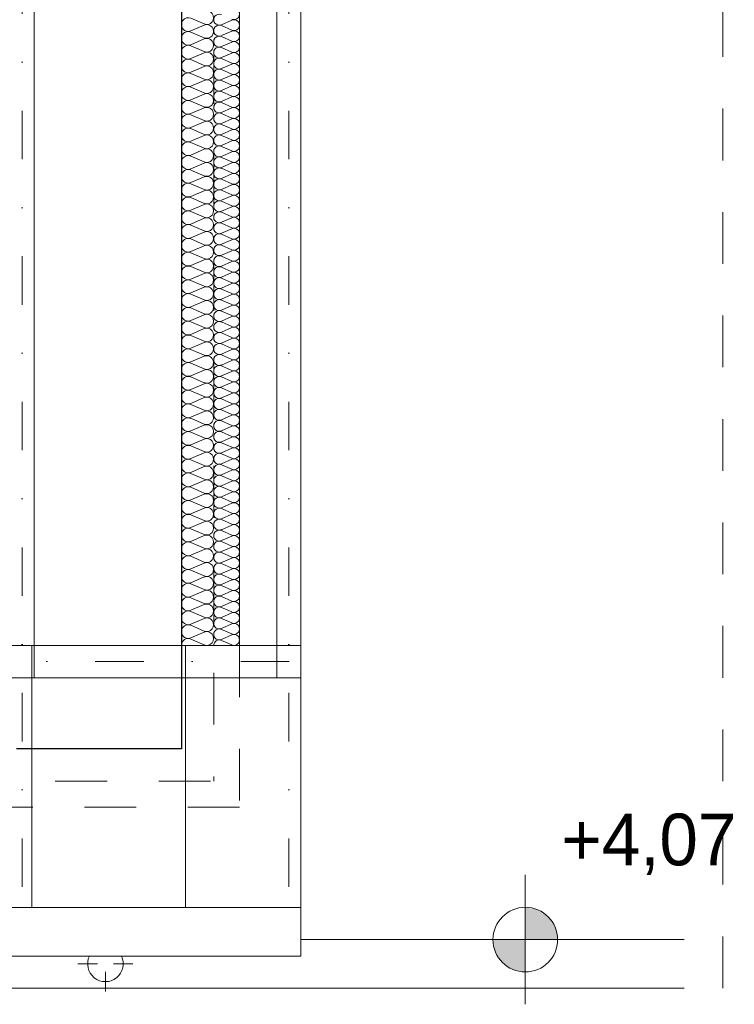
# Model space of a CAD drawing. Extents: x -438200 to -357500, y 15000 to 163871.
# Tile 121 of 148: x -415195 to -412984, y 107256 to 110301. Entities that reach past the tile are written whole.
import ezdxf

# ---------------------------------------------------------------- set-up
doc = ezdxf.new("R2010")
doc.units = 0
doc.header["$MEASUREMENT"] = 0
for name, pattern in [('Dot & Dashed', [450, 150, -150, 0, -150]), ('Hidden Line', [50, 25, -25]), ('Przerywana', [320, 160, -160])]:
    doc.linetypes.add(name, pattern=pattern)
for name, color, linetype in [('#podkład', 252, 'Continuous'), ('Arch ocieplenie', 252, 'Continuous'), ('INWENT RZĘDNE', 252, 'Continuous')]:
    doc.layers.add(name, color=color, linetype=linetype)
for name, color, linetype, lineweight in [('Arch dachowki_Nr_Pióra__81', 252, 'Continuous', 9), ('Arch ocieplenie_Nr_Pióra__44', 252, 'Continuous', 13), ('Arch wykończenie_Nr_Pióra__3', 252, 'Continuous', 18), ('INWENT DACH_Nr_Pióra__21', 252, 'Continuous', 9), ('INWENT KONST. DREWNIANA_Nr_Pióra__2', 252, 'Continuous', 13), ('INWENT KONST. DREWNIANA_Nr_Pióra__21', 252, 'Continuous', 9), ('INWENT OPISY_Nr_Pióra__21', 252, 'Continuous', 9), ('INWENT RURY SPUSTOWE_Nr_Pióra__21', 252, 'Continuous', 9), ('INWENT RZĘDNE_Nr_Pióra__21', 252, 'Continuous', 9), ('INWENT.ŚCIANY_Nr_Pióra__1', 252, 'Continuous', 25), ('INWENT.ŚCIANY_Nr_Pióra__2', 252, 'Continuous', 13)]:
    doc.layers.add(name, color=color, linetype=linetype, lineweight=lineweight)
doc.styles.add('GENERATED_STYLE_2', font='txt')

# ---------------------------------------------------------------- blocks, each defined once
blk = doc.blocks.new('Izolacja cieplna 14_213', base_point=(-414594.9, 93232.6))
at = {"layer": 'Arch ocieplenie_Nr_Pióra__44', "linetype": 'Continuous'}
for p, q in [((-414571.1, 95152.3), (-414538.8, 95166.4)), ((-414538.8, 95135.3), (-414571.1, 95149.5)), ((-414571.1, 95118.4), (-414538.8, 95132.5)), ((-414538.8, 95101.4), (-414571.1, 95115.5)), ((-414571.1, 95084.4), (-414538.8, 95098.5)), ((-414538.8, 95067.4), (-414571.1, 95081.5)), ((-414571.1, 95050.4), (-414538.8, 95064.6)), ((-414538.8, 95033.5), (-414571.1, 95047.6)), ((-414571.1, 95016.5), (-414538.8, 95030.6)), ((-414538.8, 94999.5), (-414571.1, 95013.6)), ((-414571.1, 94982.5), (-414538.8, 94996.7)), ((-414538.8, 94965.6), (-414571.1, 94979.7)), ((-414571.1, 94948.6), (-414538.8, 94962.7)), ((-414538.8, 94931.6), (-414571.1, 94945.7)), ((-414571.1, 94914.6), (-414538.8, 94928.8)), ((-414538.8, 94897.7), (-414571.1, 94911.8)), ((-414571.1, 94880.7), (-414538.8, 94894.8)), ((-414538.8, 94863.7), (-414571.1, 94877.8)), ((-414571.1, 94846.7), (-414538.8, 94860.9)), ((-414538.8, 94829.8), (-414571.1, 94843.9)), ((-414571.1, 94812.8), (-414538.8, 94826.9)), ((-414538.8, 94795.8), (-414571.1, 94809.9)), ((-414571.1, 94778.8), (-414538.8, 94793)), ((-414538.8, 94761.9), (-414571.1, 94776)), ((-414571.1, 94744.9), (-414538.8, 94759)), ((-414538.8, 94727.9), (-414571.1, 94742)), ((-414571.1, 94710.9), (-414538.8, 94725.1)), ((-414538.8, 94694), (-414571.1, 94708.1)), ((-414571.1, 94677), (-414538.8, 94691.1)), ((-414538.8, 94660), (-414571.1, 94674.1)), ((-414571.1, 94643), (-414538.8, 94657.2)), ((-414538.8, 94626.1), (-414571.1, 94640.2)), ((-414571.1, 94609.1), (-414538.8, 94623.2)), ((-414538.8, 94592.1), (-414571.1, 94606.2)), ((-414571.1, 94575.1), (-414538.8, 94589.2)), ((-414538.8, 94558.1), (-414571.1, 94572.3)), ((-414571.1, 94541.2), (-414538.8, 94555.3)), ((-414538.8, 94524.2), (-414571.1, 94538.3)), ((-414571.1, 94507.2), (-414538.8, 94521.3)), ((-414538.8, 94490.2), (-414571.1, 94504.4)), ((-414571.1, 94473.3), (-414538.8, 94487.4)), ((-414538.8, 94456.3), (-414571.1, 94470.4)), ((-414571.1, 94439.3), (-414538.8, 94453.4)), ((-414538.8, 94422.3), (-414571.1, 94436.5)), ((-414571.1, 94405.4), (-414538.8, 94419.5)), ((-414538.8, 94388.4), (-414571.1, 94402.5)), ((-414571.1, 94371.4), (-414538.8, 94385.5)), ((-414538.8, 94354.4), (-414571.1, 94368.6)), ((-414571.1, 94337.5), (-414538.8, 94351.6)), ((-414538.8, 94320.5), (-414571.1, 94334.6)), ((-414571.1, 94303.5), (-414538.8, 94317.6)), ((-414538.8, 94286.5), (-414571.1, 94300.7)), ((-414571.1, 94269.6), (-414538.8, 94283.7)), ((-414538.8, 94252.6), (-414571.1, 94266.7)), ((-414571.1, 94235.6), (-414538.8, 94249.7)), ((-414538.8, 94218.6), (-414571.1, 94232.8)), ((-414571.1, 94201.7), (-414538.8, 94215.8)), ((-414538.8, 94184.7), (-414571.1, 94198.8)), ((-414571.1, 94167.7), (-414538.8, 94181.8)), ((-414538.8, 94150.7), (-414571.1, 94164.9)), ((-414571.1, 94133.8), (-414538.8, 94147.9)), ((-414538.8, 94116.8), (-414571.1, 94130.9)), ((-414571.1, 94099.8), (-414538.8, 94113.9)), ((-414538.8, 94082.8), (-414571.1, 94097)), ((-414571.1, 94065.9), (-414538.8, 94080)), ((-414538.8, 94048.9), (-414571.1, 94063)), ((-414571.1, 94031.9), (-414538.8, 94046)), ((-414538.8, 94014.9), (-414571.1, 94029)), ((-414571.1, 93997.9), (-414538.8, 94012.1)), ((-414538.8, 93981), (-414571.1, 93995.1)), ((-414571.1, 93964), (-414538.8, 93978.1)), ((-414538.8, 93947), (-414571.1, 93961.1)), ((-414571.1, 93930), (-414538.8, 93944.2)), ((-414538.8, 93913.1), (-414571.1, 93927.2)), ((-414571.1, 93896.1), (-414538.8, 93910.2)), ((-414538.8, 93879.1), (-414571.1, 93893.2)), ((-414571.1, 93862.1), (-414538.8, 93876.3)), ((-414538.8, 93845.2), (-414571.1, 93859.3)), ((-414571.1, 93828.2), (-414538.8, 93842.3)), ((-414538.8, 93811.2), (-414571.1, 93825.3)), ((-414571.1, 93794.2), (-414538.8, 93808.4)), ((-414538.8, 93777.3), (-414571.1, 93791.4)), ((-414571.1, 93760.3), (-414538.8, 93774.4)), ((-414538.8, 93743.3), (-414571.1, 93757.4)), ((-414571.1, 93726.3), (-414538.8, 93740.5)), ((-414538.8, 93709.4), (-414571.1, 93723.5)), ((-414571.1, 93692.4), (-414538.8, 93706.5)), ((-414538.8, 93675.4), (-414571.1, 93689.5)), ((-414571.1, 93658.4), (-414538.8, 93672.6)), ((-414538.8, 93641.5), (-414571.1, 93655.6)), ((-414571.1, 93624.5), (-414538.8, 93638.6)), ((-414538.8, 93607.5), (-414571.1, 93621.6)), ((-414571.1, 93590.5), (-414538.8, 93604.7)), ((-414538.8, 93573.6), (-414571.1, 93587.7)), ((-414571.1, 93556.6), (-414538.8, 93570.7)), ((-414538.8, 93539.6), (-414571.1, 93553.7)), ((-414571.1, 93522.6), (-414538.8, 93536.7)), ((-414538.8, 93505.6), (-414571.1, 93519.8)), ((-414571.1, 93488.7), (-414538.8, 93502.8)), ((-414538.8, 93471.7), (-414571.1, 93485.8)), ((-414571.1, 93454.7), (-414538.8, 93468.8)), ((-414538.8, 93437.7), (-414571.1, 93451.9)), ((-414571.1, 93420.8), (-414538.8, 93434.9)), ((-414538.8, 93403.8), (-414571.1, 93417.9)), ((-414571.1, 93386.8), (-414538.8, 93400.9)), ((-414538.8, 93369.8), (-414571.1, 93384)), ((-414571.1, 93352.9), (-414538.8, 93367)), ((-414538.8, 93335.9), (-414571.1, 93350)), ((-414571.1, 93318.9), (-414538.8, 93333)), ((-414538.8, 93301.9), (-414571.1, 93316.1)), ((-414571.1, 93285), (-414538.8, 93299.1)), ((-414538.8, 93268), (-414571.1, 93282.1)), ((-414571.1, 93251), (-414538.8, 93265.1)), ((-414538.8, 93234), (-414571.1, 93248.2))]:
    blk.add_line(p, q, dxfattribs=at)
for centre, start_param, end_param in [((-414532, 95184.8), 1.158003, 5.125183), ((-414577.9, 95167.9), 4.299595, 8.266774), ((-414532, 95150.9), 1.158003, 5.125183), ((-414577.9, 95133.9), 4.299595, 8.266774), ((-414532, 95116.9), 1.158003, 5.125183), ((-414577.9, 95099.9), 4.299595, 8.266774), ((-414577.9, 95066), 4.299595, 8.266774), ((-414532, 95083), 1.158003, 5.125183), ((-414577.9, 95032), 4.299595, 8.266774), ((-414532, 95049), 1.158003, 5.125183), ((-414577.9, 94998.1), 4.299595, 8.266774), ((-414532, 95015.1), 1.158003, 5.125183), ((-414577.9, 94964.1), 4.299595, 8.266774), ((-414532, 94981.1), 1.158003, 5.125183), ((-414532, 94947.2), 1.158003, 5.125183), ((-414577.9, 94930.2), 4.299595, 8.266774), ((-414532, 94913.2), 1.158003, 5.125183), ((-414577.9, 94896.2), 4.299595, 8.266774), ((-414532, 94879.3), 1.158003, 5.125183), ((-414577.9, 94862.3), 4.299595, 8.266774), ((-414532, 94845.3), 1.158003, 5.125183), ((-414577.9, 94828.3), 4.299595, 8.266774), ((-414532, 94811.4), 1.158003, 5.125183), ((-414577.9, 94794.4), 4.299595, 8.266774), ((-414577.9, 94760.4), 4.299595, 8.266774), ((-414532, 94777.4), 1.158003, 5.125183), ((-414577.9, 94726.5), 4.299595, 8.266774), ((-414532, 94743.5), 1.158003, 5.125183), ((-414577.9, 94692.5), 4.299595, 8.266774), ((-414532, 94709.5), 1.158003, 5.125183), ((-414577.9, 94658.6), 4.299595, 8.266774), ((-414532, 94675.6), 1.158003, 5.125183), ((-414532, 94641.6), 1.158003, 5.125183), ((-414577.9, 94624.6), 4.299595, 8.266774), ((-414532, 94607.7), 1.158003, 5.125183), ((-414577.9, 94590.7), 4.299595, 8.266774), ((-414532, 94573.7), 1.158003, 5.125183), ((-414577.9, 94556.7), 4.299595, 8.266774), ((-414532, 94539.7), 1.158003, 5.125183), ((-414577.9, 94522.8), 4.299595, 8.266774), ((-414532, 94505.8), 1.158003, 5.125183), ((-414577.9, 94488.8), 4.299595, 8.266774), ((-414577.9, 94454.9), 4.299595, 8.266774), ((-414532, 94471.8), 1.158003, 5.125183), ((-414577.9, 94420.9), 4.299595, 8.266774), ((-414532, 94437.9), 1.158003, 5.125183), ((-414577.9, 94387), 4.299595, 8.266774), ((-414532, 94403.9), 1.158003, 5.125183), ((-414532, 94370), 1.158003, 5.125183), ((-414577.9, 94353), 4.299595, 8.266774), ((-414532, 94336), 1.158003, 5.125183), ((-414577.9, 94319.1), 4.299595, 8.266774), ((-414532, 94302.1), 1.158003, 5.125183), ((-414577.9, 94285.1), 4.299595, 8.266774), ((-414532, 94268.1), 1.158003, 5.125183), ((-414577.9, 94251.2), 4.299595, 8.266774), ((-414532, 94234.2), 1.158003, 5.125183), ((-414577.9, 94217.2), 4.299595, 8.266774), ((-414577.9, 94183.3), 4.299595, 8.266774), ((-414532, 94200.2), 1.158003, 5.125183), ((-414577.9, 94149.3), 4.299595, 8.266774), ((-414532, 94166.3), 1.158003, 5.125183), ((-414577.9, 94115.4), 4.299595, 8.266774), ((-414532, 94132.3), 1.158003, 5.125183), ((-414577.9, 94081.4), 4.299595, 8.266774), ((-414532, 94098.4), 1.158003, 5.125183), ((-414532, 94064.4), 1.158003, 5.125183), ((-414577.9, 94047.4), 4.299595, 8.266774), ((-414532, 94030.5), 1.158003, 5.125183), ((-414577.9, 94013.5), 4.299595, 8.266774), ((-414532, 93996.5), 1.158003, 5.125183), ((-414577.9, 93979.5), 4.299595, 8.266774), ((-414532, 93962.6), 1.158003, 5.125183), ((-414577.9, 93945.6), 4.299595, 8.266774), ((-414532, 93928.6), 1.158003, 5.125183), ((-414577.9, 93911.6), 4.299595, 8.266774), ((-414577.9, 93877.7), 4.299595, 8.266774), ((-414532, 93894.7), 1.158003, 5.125183), ((-414577.9, 93843.7), 4.299595, 8.266774), ((-414532, 93860.7), 1.158003, 5.125183), ((-414577.9, 93809.8), 4.299595, 8.266774), ((-414532, 93826.8), 1.158003, 5.125183), ((-414577.9, 93775.8), 4.299595, 8.266774), ((-414532, 93792.8), 1.158003, 5.125183), ((-414532, 93758.9), 1.158003, 5.125183), ((-414577.9, 93741.9), 4.299595, 8.266774), ((-414532, 93724.9), 1.158003, 5.125183), ((-414577.9, 93707.9), 4.299595, 8.266774), ((-414532, 93691), 1.158003, 5.125183), ((-414577.9, 93674), 4.299595, 8.266774), ((-414532, 93657), 1.158003, 5.125183), ((-414577.9, 93640), 4.299595, 8.266774), ((-414532, 93623.1), 1.158003, 5.125183), ((-414577.9, 93606.1), 4.299595, 8.266774), ((-414577.9, 93572.1), 4.299595, 8.266774), ((-414532, 93589.1), 1.158003, 5.125183), ((-414577.9, 93538.2), 4.299595, 8.266774), ((-414532, 93555.2), 1.158003, 5.125183), ((-414577.9, 93504.2), 4.299595, 8.266774), ((-414532, 93521.2), 1.158003, 5.125183), ((-414577.9, 93470.3), 4.299595, 8.266774), ((-414532, 93487.2), 1.158003, 5.125183), ((-414532, 93453.3), 1.158003, 5.125183), ((-414577.9, 93436.3), 4.299595, 8.266774), ((-414532, 93419.3), 1.158003, 5.125183), ((-414577.9, 93402.4), 4.299595, 8.266774), ((-414532, 93385.4), 1.158003, 5.125183), ((-414577.9, 93368.4), 4.299595, 8.266774), ((-414532, 93351.4), 1.158003, 5.125183), ((-414577.9, 93334.5), 4.299595, 8.266774), ((-414577.9, 93300.5), 4.299595, 8.266774), ((-414532, 93317.5), 1.158003, 5.125183), ((-414577.9, 93266.6), 4.299595, 8.266774), ((-414532, 93283.5), 1.158003, 5.125183), ((-414577.9, 93232.6), 4.299596, 6.283185), ((-414532, 93249.6), 1.158003, 5.125183)]:
    blk.add_ellipse(centre, major_axis=(-17, 0), ratio=0.997733, start_param=start_param, end_param=end_param, dxfattribs=at)
blk = doc.blocks.new('Izolacja cieplna 14_214', base_point=(-414694.9, 99547.6))
at = {"layer": 'Arch ocieplenie_Nr_Pióra__44', "linetype": 'Continuous'}
for p, q in [((-414665.2, 95172.3), (-414624.7, 95154.5)), ((-414624.7, 95150.9), (-414665.2, 95133.2)), ((-414665.2, 95129.6), (-414624.7, 95111.8)), ((-414624.7, 95108.3), (-414665.2, 95090.5)), ((-414665.2, 95086.9), (-414624.7, 95069.2)), ((-414624.7, 95065.6), (-414665.2, 95047.8)), ((-414665.2, 95044.2), (-414624.7, 95026.5)), ((-414624.7, 95022.9), (-414665.2, 95005.2)), ((-414665.2, 95001.6), (-414624.7, 94983.8)), ((-414624.7, 94980.2), (-414665.2, 94962.5)), ((-414665.2, 94958.9), (-414624.7, 94941.2)), ((-414624.7, 94937.6), (-414665.2, 94919.8)), ((-414665.2, 94916.2), (-414624.7, 94898.5)), ((-414624.7, 94894.9), (-414665.2, 94877.2)), ((-414665.2, 94873.6), (-414624.7, 94855.8)), ((-414624.7, 94852.2), (-414665.2, 94834.5)), ((-414665.2, 94830.9), (-414624.7, 94813.2)), ((-414624.7, 94809.6), (-414665.2, 94791.8)), ((-414665.2, 94788.2), (-414624.7, 94770.5)), ((-414624.7, 94766.9), (-414665.2, 94749.2)), ((-414665.2, 94745.6), (-414624.7, 94727.8)), ((-414624.7, 94724.2), (-414665.2, 94706.5)), ((-414665.2, 94702.9), (-414624.7, 94685.1)), ((-414624.7, 94681.6), (-414665.2, 94663.8)), ((-414665.2, 94660.2), (-414624.7, 94642.5)), ((-414624.7, 94638.9), (-414665.2, 94621.1)), ((-414665.2, 94617.6), (-414624.7, 94599.8)), ((-414624.7, 94596.2), (-414665.2, 94578.5)), ((-414665.2, 94574.9), (-414624.7, 94557.1)), ((-414624.7, 94553.6), (-414665.2, 94535.8)), ((-414665.2, 94532.2), (-414624.7, 94514.5)), ((-414624.7, 94510.9), (-414665.2, 94493.1)), ((-414665.2, 94489.6), (-414624.7, 94471.8)), ((-414624.7, 94468.2), (-414665.2, 94450.5)), ((-414665.2, 94446.9), (-414624.7, 94429.1)), ((-414624.7, 94425.5), (-414665.2, 94407.8)), ((-414665.2, 94404.2), (-414624.7, 94386.5)), ((-414624.7, 94382.9), (-414665.2, 94365.1)), ((-414665.2, 94361.5), (-414624.7, 94343.8)), ((-414624.7, 94340.2), (-414665.2, 94322.5)), ((-414665.2, 94318.9), (-414624.7, 94301.1)), ((-414624.7, 94297.5), (-414665.2, 94279.8)), ((-414665.2, 94276.2), (-414624.7, 94258.5)), ((-414624.7, 94254.9), (-414665.2, 94237.1)), ((-414665.2, 94233.5), (-414624.7, 94215.8)), ((-414624.7, 94212.2), (-414665.2, 94194.5)), ((-414665.2, 94190.9), (-414624.7, 94173.1)), ((-414624.7, 94169.5), (-414665.2, 94151.8)), ((-414665.2, 94148.2), (-414624.7, 94130.5)), ((-414624.7, 94126.9), (-414665.2, 94109.1)), ((-414665.2, 94105.5), (-414624.7, 94087.8)), ((-414624.7, 94084.2), (-414665.2, 94066.4)), ((-414665.2, 94062.9), (-414624.7, 94045.1)), ((-414624.7, 94041.5), (-414665.2, 94023.8)), ((-414665.2, 94020.2), (-414624.7, 94002.4)), ((-414624.7, 93998.9), (-414665.2, 93981.1)), ((-414665.2, 93977.5), (-414624.7, 93959.8)), ((-414624.7, 93956.2), (-414665.2, 93938.4)), ((-414665.2, 93934.9), (-414624.7, 93917.1)), ((-414624.7, 93913.5), (-414665.2, 93895.8)), ((-414665.2, 93892.2), (-414624.7, 93874.4)), ((-414624.7, 93870.9), (-414665.2, 93853.1)), ((-414665.2, 93849.5), (-414624.7, 93831.8)), ((-414624.7, 93828.2), (-414665.2, 93810.4)), ((-414665.2, 93806.8), (-414624.7, 93789.1)), ((-414624.7, 93785.5), (-414665.2, 93767.8)), ((-414665.2, 93764.2), (-414624.7, 93746.4)), ((-414624.7, 93742.8), (-414665.2, 93725.1)), ((-414665.2, 93721.5), (-414624.7, 93703.8)), ((-414624.7, 93700.2), (-414665.2, 93682.4)), ((-414665.2, 93678.8), (-414624.7, 93661.1)), ((-414624.7, 93657.5), (-414665.2, 93639.8)), ((-414665.2, 93636.2), (-414624.7, 93618.4)), ((-414624.7, 93614.8), (-414665.2, 93597.1)), ((-414665.2, 93593.5), (-414624.7, 93575.8)), ((-414624.7, 93572.2), (-414665.2, 93554.4)), ((-414665.2, 93550.8), (-414624.7, 93533.1)), ((-414624.7, 93529.5), (-414665.2, 93511.8)), ((-414665.2, 93508.2), (-414624.7, 93490.4)), ((-414624.7, 93486.8), (-414665.2, 93469.1)), ((-414665.2, 93465.5), (-414624.7, 93447.7)), ((-414624.7, 93444.2), (-414665.2, 93426.4)), ((-414665.2, 93422.8), (-414624.7, 93405.1)), ((-414624.7, 93401.5), (-414665.2, 93383.7)), ((-414665.2, 93380.2), (-414624.7, 93362.4)), ((-414624.7, 93358.8), (-414665.2, 93341.1)), ((-414665.2, 93337.5), (-414624.7, 93319.7)), ((-414624.7, 93316.2), (-414665.2, 93298.4)), ((-414665.2, 93294.8), (-414624.7, 93277.1)), ((-414624.7, 93273.5), (-414665.2, 93255.7)), ((-414665.2, 93252.2), (-414624.7, 93234.4))]:
    blk.add_line(p, q, dxfattribs=at)
for centre, start_param, end_param in [((-414616.2, 95174), 5.870392, 9.837571), ((-414673.7, 95152.7), 2.7288, 6.695979), ((-414673.7, 95110), 2.7288, 6.695979), ((-414616.2, 95131.4), 5.870392, 9.837571), ((-414616.2, 95088.7), 5.870392, 9.837571), ((-414673.7, 95067.4), 2.7288, 6.695979), ((-414673.7, 95024.7), 2.7288, 6.695979), ((-414616.2, 95046), 5.870392, 9.837571), ((-414616.2, 95003.4), 5.870392, 9.837571), ((-414673.7, 94982), 2.7288, 6.695979), ((-414616.2, 94960.7), 5.870392, 9.837571), ((-414673.7, 94939.4), 2.7288, 6.695979), ((-414616.2, 94918), 5.870392, 9.837571), ((-414673.7, 94896.7), 2.7288, 6.695979), ((-414616.2, 94875.4), 5.870392, 9.837571), ((-414673.7, 94854), 2.7288, 6.695979), ((-414673.7, 94811.4), 2.7288, 6.695979), ((-414616.2, 94832.7), 5.870392, 9.837571), ((-414616.2, 94790), 5.870392, 9.837571), ((-414673.7, 94768.7), 2.7288, 6.695979), ((-414616.2, 94747.4), 5.870392, 9.837571), ((-414673.7, 94726), 2.7288, 6.695979), ((-414616.2, 94704.7), 5.870392, 9.837571), ((-414673.7, 94683.4), 2.7288, 6.695979), ((-414616.2, 94662), 5.870392, 9.837571), ((-414673.7, 94640.7), 2.7288, 6.695979), ((-414673.7, 94598), 2.7288, 6.695979), ((-414616.2, 94619.4), 5.870392, 9.837571), ((-414616.2, 94576.7), 5.870392, 9.837571), ((-414673.7, 94555.3), 2.7288, 6.695979), ((-414616.2, 94534), 5.870392, 9.837571), ((-414673.7, 94512.7), 2.7288, 6.695979), ((-414616.2, 94491.3), 5.870392, 9.837571), ((-414673.7, 94470), 2.7288, 6.695979), ((-414616.2, 94448.7), 5.870392, 9.837571), ((-414673.7, 94427.3), 2.7288, 6.695979), ((-414673.7, 94384.7), 2.7288, 6.695979), ((-414616.2, 94406), 5.870392, 9.837571), ((-414616.2, 94363.3), 5.870392, 9.837571), ((-414673.7, 94342), 2.7288, 6.695979), ((-414616.2, 94320.7), 5.870392, 9.837571), ((-414673.7, 94299.3), 2.7288, 6.695979), ((-414616.2, 94278), 5.870392, 9.837571), ((-414673.7, 94256.7), 2.7288, 6.695979), ((-414616.2, 94235.3), 5.870392, 9.837571), ((-414673.7, 94214), 2.7288, 6.695979), ((-414673.7, 94171.3), 2.7288, 6.695979), ((-414616.2, 94192.7), 5.870392, 9.837571), ((-414616.2, 94150), 5.870392, 9.837571), ((-414673.7, 94128.7), 2.7288, 6.695979), ((-414616.2, 94107.3), 5.870392, 9.837571), ((-414673.7, 94086), 2.7288, 6.695979), ((-414616.2, 94064.7), 5.870392, 9.837571), ((-414673.7, 94043.3), 2.7288, 6.695979), ((-414616.2, 94022), 5.870392, 9.837571), ((-414673.7, 94000.7), 2.7288, 6.695979), ((-414673.7, 93958), 2.7288, 6.695979), ((-414616.2, 93979.3), 5.870392, 9.837571), ((-414616.2, 93936.6), 5.870392, 9.837571), ((-414673.7, 93915.3), 2.7288, 6.695979), ((-414616.2, 93894), 5.870392, 9.837571), ((-414673.7, 93872.6), 2.7288, 6.695979), ((-414616.2, 93851.3), 5.870392, 9.837571), ((-414673.7, 93830), 2.7288, 6.695979), ((-414616.2, 93808.6), 5.870392, 9.837571), ((-414673.7, 93787.3), 2.7288, 6.695979), ((-414673.7, 93744.6), 2.7288, 6.695979), ((-414616.2, 93766), 5.870392, 9.837571), ((-414616.2, 93723.3), 5.870392, 9.837571), ((-414673.7, 93702), 2.7288, 6.695979), ((-414616.2, 93680.6), 5.870392, 9.837571), ((-414673.7, 93659.3), 2.7288, 6.695979), ((-414616.2, 93638), 5.870392, 9.837571), ((-414673.7, 93616.6), 2.7288, 6.695979), ((-414616.2, 93595.3), 5.870392, 9.837571), ((-414673.7, 93574), 2.7288, 6.695979), ((-414673.7, 93531.3), 2.7288, 6.695979), ((-414616.2, 93552.6), 5.870392, 9.837571), ((-414616.2, 93510), 5.870392, 9.837571), ((-414673.7, 93488.6), 2.7288, 6.695979), ((-414616.2, 93467.3), 5.870392, 9.837571), ((-414673.7, 93446), 2.7288, 6.695979), ((-414616.2, 93424.6), 5.870392, 9.837571), ((-414673.7, 93403.3), 2.7288, 6.695979), ((-414616.2, 93382), 5.870392, 9.837571), ((-414673.7, 93360.6), 2.7288, 6.695979), ((-414673.7, 93317.9), 2.7288, 6.695979), ((-414616.2, 93339.3), 5.870392, 9.837571), ((-414616.2, 93296.6), 5.870392, 9.837571), ((-414673.7, 93275.3), 2.7288, 6.695979), ((-414616.2, 93253.9), 5.870392, 9.837571), ((-414673.7, 93232.6), 2.7288, 4.712389)]:
    blk.add_ellipse(centre, major_axis=(0, -21.3), ratio=0.996876, start_param=start_param, end_param=end_param, dxfattribs=at)
blk = doc.blocks.new('Koty wysokościowe_35', base_point=(-413630.6, 92322.6))
at = {"layer": 'INWENT RZĘDNE_Nr_Pióra__21', "linetype": 'Continuous'}
for points in [[(-413630.6, 92322.6), (-413530.6, 92322.6), (-413538.2, 92360.9), (-413559.9, 92393.3), (-413592.4, 92415), (-413630.6, 92422.6)], [(-413630.6, 92322.6), (-413730.6, 92322.6), (-413723, 92284.3), (-413701.3, 92251.9), (-413668.9, 92230.2), (-413630.6, 92222.6)]]:
    blk.add_hatch(color=256, dxfattribs=at).paths.add_polyline_path(points, flags=0)
for p, q in [((-413630.6, 92122.6), (-413630.6, 92522.6)), ((-413830.6, 92322.6), (-413430.6, 92322.6))]:
    blk.add_line(p, q, dxfattribs=at)
blk.add_circle((-413630.6, 92322.6), 100, dxfattribs=at)
at = {"layer": 'INWENT RZĘDNE_Nr_Pióra__21', "insert": (-413518.9, 92522.6), "char_height": 160, "attachment_point": 7, "style": 'GENERATED_STYLE_2'}
blk.add_mtext('{+4,07}', dxfattribs=at)
blk = doc.blocks.new('poddasze')
at = {"layer": 'Arch dachowki_Nr_Pióra__81', "color": 252, "linetype": 'Continuous'}
for p, q in [((-415157.4, 76584), (-415157.4, 77395.1)), ((-414682.4, 76584), (-414682.4, 77395.1))]:
    blk.add_line(p, q, dxfattribs=at)
at = {"layer": 'Arch wykończenie_Nr_Pióra__3', "color": 252, "linetype": 'Continuous'}
blk.add_line((-414514.9, 83710.1), (-414514.9, 77395.1), dxfattribs=at)
at = {"layer": 'Arch wykończenie_Nr_Pióra__3', "color": 252, "linetype": 'Przerywana'}
for p, q in [((-414514.9, 77395.1), (-414514.9, 76895.1)), ((-414514.9, 76895.1), (-430484.9, 76895.1))]:
    blk.add_line(p, q, dxfattribs=at)
at = {"layer": 'INWENT DACH_Nr_Pióra__21', "color": 252, "linetype": 'Hidden Line'}
blk.add_line((-414324.9, 77295.1), (-414324.9, 81165.1), dxfattribs=at)
at = {"layer": 'INWENT DACH_Nr_Pióra__21', "color": 252, "linetype": 'Continuous'}
for p, q in [((-414324.9, 77395.1), (-414324.9, 76584)), ((-414324.9, 76584), (-430714.9, 76584)), ((-414324.9, 76485.1), (-413139.4, 76485.1)), ((-414954.9, 76410.1), (-415014.9, 76410.1)), ((-414904.9, 76410.1), (-414844.9, 76410.1)), ((-414929.9, 76385.1), (-414929.9, 76325.1)), ((-415244.9, 76335.1), (-413139.4, 76335.1))]:
    blk.add_line(p, q, dxfattribs=at)
blk.add_arc((-414929.9, 76410.1), 55, 154.1773, 25.8227, dxfattribs=at)
at = {"layer": 'INWENT KONST. DREWNIANA_Nr_Pióra__2', "color": 252, "linetype": 'Continuous'}
for p, q in [((-415149.9, 77295.1), (-415149.9, 81165.1)), ((-414399.9, 77295.1), (-414399.9, 81165.1)), ((-414324.9, 77295.1), (-414324.9, 81165.1))]:
    blk.add_line(p, q, dxfattribs=at)
at = {"layer": 'INWENT KONST. DREWNIANA_Nr_Pióra__21', "color": 252, "linetype": 'Dot & Dashed'}
for p, q in [((-415187.4, 76648.1), (-415187.4, 81165.1)), ((-414362.4, 76648.1), (-414362.4, 81165.1)), ((-430714.9, 77345.1), (-414324.9, 77345.1))]:
    blk.add_line(p, q, dxfattribs=at)
at = {"layer": 'INWENT KONST. DREWNIANA_Nr_Pióra__21', "color": 252, "linetype": 'Continuous'}
for p, q in [((-430714.9, 77395.1), (-414324.9, 77395.1)), ((-430714.9, 77295.1), (-414324.9, 77295.1))]:
    blk.add_line(p, q, dxfattribs=at)
at = {"layer": 'INWENT OPISY_Nr_Pióra__21', "color": 252, "linetype": 'Przerywana'}
blk.add_line((-413019.4, 76335.1), (-413019.4, 91715.1), dxfattribs=at)
at = {"layer": 'INWENT RURY SPUSTOWE_Nr_Pióra__21', "color": 252, "linetype": 'Continuous'}
for p, q in [((-414324.9, 76584), (-414324.9, 76434)), ((-414324.9, 76434), (-430714.9, 76434))]:
    blk.add_line(p, q, dxfattribs=at)
at = {"layer": 'INWENT.ŚCIANY_Nr_Pióra__1', "color": 252, "linetype": 'Continuous'}
for p, q in [((-414694.9, 82495.1), (-414694.9, 77075.1)), ((-414694.9, 77075.1), (-415204.9, 77075.1))]:
    blk.add_line(p, q, dxfattribs=at)
at = {"layer": 'INWENT.ŚCIANY_Nr_Pióra__2', "color": 252, "linetype": 'Przerywana'}
for p in [(-414594.9, 83710.1), (-430444.9, 76975.1)]:
    blk.add_line(p, (-414594.9, 76975.1), dxfattribs=at)
at = {"layer": 'Arch ocieplenie', "color": 252, "linetype": 'Continuous', "lineweight": 13}
for name, p in [('Izolacja cieplna 14_214', (-414694.9, 83710.1)), ('Izolacja cieplna 14_213', (-414594.9, 77395.1))]:
    blk.add_blockref(name, p, dxfattribs=at)
at = {"layer": 'INWENT RZĘDNE', "color": 252}
blk.add_blockref('Koty wysokościowe_35', (-413630.6, 76485.1), dxfattribs=at)

msp = doc.modelspace()

# ---------------------------------------------------------------- block references
at = {"layer": '#podkład', "color": 3, "lineweight": 50}
msp.add_blockref('poddasze', (0, 30970.8), dxfattribs=at)

doc.saveas('drawing.dxf')
